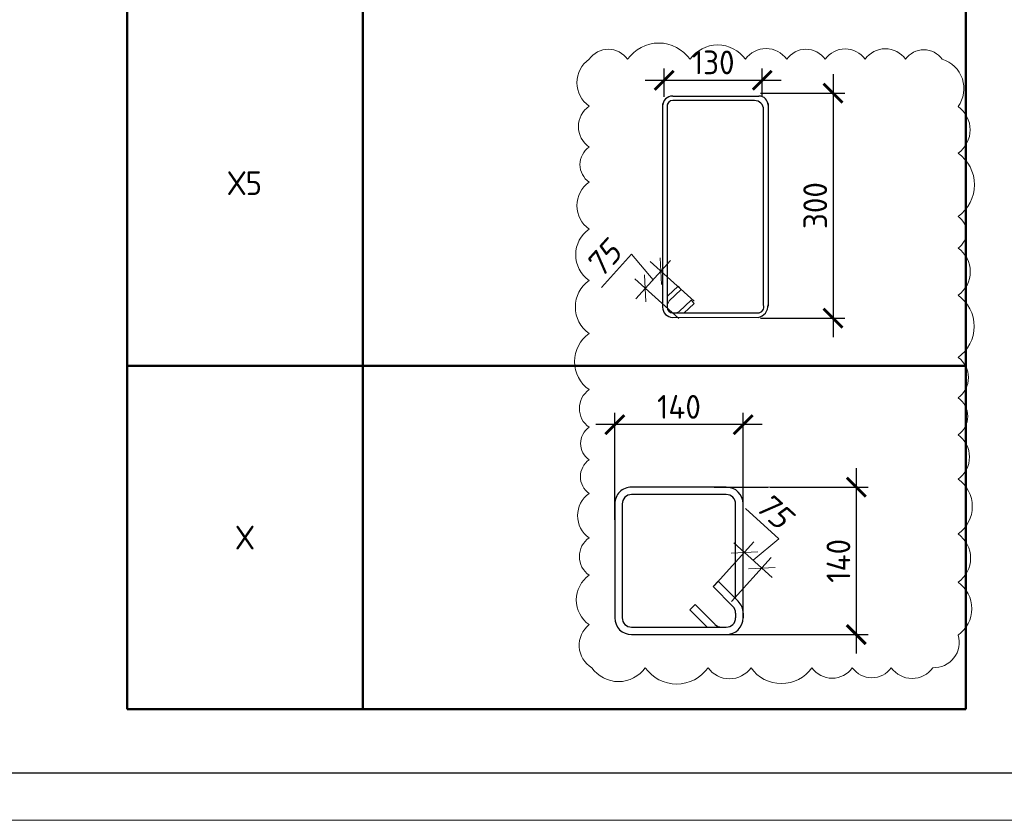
# Model space of a CAD drawing. Header units: millimetres. Extents: x -42044588 to 856694, y -806701 to 941911.
# Tile 174 of 256: x -52493 to -42125, y -403102 to -394669. Entities that reach past the tile are written whole.
import ezdxf

# ---------------------------------------------------------------- set-up
doc = ezdxf.new("R2010")
doc.units = ezdxf.units.MM
doc.linetypes.add('ACAD_ISO02W100', pattern=[15, 12, -3])
for name, color, linetype, lineweight in [('907Сл Осевые', 1, 'Continuous', 0), ('RAZMER', 100, 'Continuous', 15), ('Выноски', 20, 'Continuous', 20), ('РАЗМЕРЫ', 1, 'Continuous', 9), ('Текст', 7, 'Continuous', 25), ('ТОНКИЕ', 7, 'Continuous', 9)]:
    doc.layers.add(name, color=color, linetype=linetype, lineweight=lineweight)
doc.layers.add('пунктир', color=4, linetype='ACAD_ISO02W100')
doc.layers.add('ТОЛСТЫЕ_ОСНОВНЫЕ', color=6, linetype='Continuous')
doc.styles.add('GOST 2.304', font='CS_Gost2304.shx')
doc.styles.add('GOST-2.304_Type-B', font='GOST_Common.ttf')
doc.styles.add('ГОСТ', font='GOST_Common.ttf')
doc.styles.add('ГОСТ 2.304', font='GOST_Common.ttf')
doc.styles.add('Украинский', font='isocpeur.ttf', dxfattribs={"oblique": 12})
doc.dimstyles.new('10', dxfattribs={"dimscale": 0, "dimtxt": 250, "dimasz": 200, "dimexe": 150, "dimexo": 0, "dimgap": 60, "dimtad": 1, "dimdec": 0, "dimlfac": 0.1, "dimrnd": 1, "dimzin": 0, "dimdsep": 46, "dimtxsty": 'ГОСТ 2.304', "dimblk": 'OBLIQUE', "dimcen": 0.09, "dimdle": 150, "dimadec": 0, "dimazin": 0, "dimtfac": 1, "dimtdec": 0, "dimtmove": 1, "dimatfit": 2, "dimfxl": 0, "dimtzin": 0, "dimlwd": 0, "dimlwe": 0, "dimarcsym": 0})
doc.dimstyles.new('СПДС', dxfattribs={"dimscale": 100, "dimtxt": 2.5, "dimasz": 2, "dimexe": 1.25, "dimexo": 0, "dimtad": 1, "dimdec": 0, "dimrnd": 5, "dimtxsty": 'GOST-2.304_Type-B', "dimblk": 'ARCHTICK', "dimcen": 2.5, "dimdle": 2, "dimclrd": 1, "dimclre": 1, "dimclrt": 1, "dimadec": 0, "dimazin": 2, "dimtfac": 0.75, "dimtdec": 0, "dimtmove": 1, "dimatfit": 3, "dimfxl": 0, "dimtolj": 1, "dimarcsym": 0})

# ---------------------------------------------------------------- blocks, each defined once
blk = doc.blocks.new('A$Cd09756da')
at = {"layer": 'Текст', "color": 7, "attachment_point": 1, "style": 'ГОСТ'}
for s, width, heights, insert, char_height in [('\\pi594.35517;{\\fTimes New Roman|b0|i0|c204|p18;\\C256;Строительство жилого комплекса со  встроенными помещениями \\P\\pi1441.86779;общественного-делового, коммерческого назначения и \\P\\pi41.3631;поликлиническим учреждением по адресу: г. Чита, ул. 1-я Коллективная}', 11543.07, [0], (-11741, 4333), 250), ('\\pi389.01406;{\\fTimes New Roman|b0|i0|c204|p18;\\C256;«Жилой дом со встроенными помещениями \\P\\pi641.91601;общественно-делового и коммерческого \\P\\pi302.06381;назначения на первом этаже здания», поз. 3.1\\P}', 7000, [1500], (-12014, 2803), 225)]:
    blk.add_mtext_dynamic_manual_height_columns(s, width=width, gutter_width=12.5, heights=heights, dxfattribs=dict(at, insert=insert, char_height=char_height))
blk = doc.blocks.new('*U6686')
at = {"layer": 'ТОЛСТЫЕ_ОСНОВНЫЕ', "color": 6}
blk.add_lwpolyline([(20, 5), (886, 5), (886, 415), (20, 415)], close=True, dxfattribs=at)
at = {"layer": 'ТОНКИЕ'}
blk.add_lwpolyline([(0, 0), (891, 0), (891, 420), (0, 420)], close=True, dxfattribs=at)
blk = doc.blocks.new('_Oblique')
at = {"layer": 'пунктир', "color": 0, "lineweight": -2}
blk.add_line((-0.5, -0.5), (0.5, 0.5), dxfattribs=at)
blk = doc.blocks.new('*D6442')
at = {"layer": 'DEFPOINTS', "color": 0, "transparency": 16777216}
for p in [(-45906, -397499), (-45390, -397635), (-45554, -397817)]:
    blk.add_point(p, dxfattribs=at)
at = {"layer": 'РАЗМЕРЫ', "color": 0, "lineweight": 0, "transparency": 16777216}
for p, q in [((-46051, -397138), (-46368, -397489)), ((-45824, -397408), (-46051, -397138)), ((-45641, -397206), (-46007, -397610)), ((-45390, -397635), (-45853, -397217)), ((-45554, -397817), (-46017, -397398))]:
    blk.add_line(p, q, dxfattribs=at)
at = {"layer": 'РАЗМЕРЫ', "color": 0, "lineweight": 0, "transparency": 16777216, "xscale": 200, "yscale": 200, "zscale": 200}
for p, rotation in [((-45742, -397317), 47.8990282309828), ((-45906, -397499), 227.8990282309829)]:
    blk.add_blockref('_Oblique', p, dxfattribs=dict(at, rotation=rotation))
at = {"layer": 'РАЗМЕРЫ', "color": 0, "transparency": 16777216, "insert": (-46347, -397190), "char_height": 250, "attachment_point": 5, "rotation": 47.899, "style": 'Украинский', "bg_fill": 3, "box_fill_scale": 1.1, "bg_fill_color": 256, "bg_fill_true_color": 13158600, "bg_fill_transparency": 0}
blk.add_mtext('75', dxfattribs=at)
blk = doc.blocks.new('_ArchTick')
at = {"color": 0, "linetype": 'ByBlock', "const_width": 0.15}
blk.add_lwpolyline([(-0.5, -0.5), (0.5, 0.5)], dxfattribs=at)
blk = doc.blocks.new('*D6434')
at = {"layer": '907Сл Осевые', "color": 1, "lineweight": -2, "transparency": 16777216}
for p, q in [((-43929, -395242), (-43929, -398012)), ((-44694, -395442), (-43804, -395442)), ((-44694, -397812), (-43804, -397812))]:
    blk.add_line(p, q, dxfattribs=at)
at = {"layer": 'DEFPOINTS', "color": 0, "transparency": 16777216}
for p in [(-44694, -395442), (-44694, -397812), (-43929, -397812)]:
    blk.add_point(p, dxfattribs=at)
at = {"layer": '907Сл Осевые', "color": 1, "lineweight": -2, "transparency": 16777216, "xscale": 200, "yscale": 200, "zscale": 200}
for p, rotation in [((-43929, -395442), 90), ((-43929, -397812), 270)]:
    blk.add_blockref('_ArchTick', p, dxfattribs=dict(at, rotation=rotation))
at = {"layer": '907Сл Осевые', "color": 1, "lineweight": 0, "transparency": 16777216, "insert": (-44116, -396627), "char_height": 250, "attachment_point": 5, "rotation": 90, "style": 'GOST-2.304_Type-B'}
blk.add_mtext('\\A1;300', dxfattribs=at)
blk = doc.blocks.new('*D6435')
at = {"layer": '907Сл Осевые', "color": 1, "lineweight": -2, "transparency": 16777216}
for p, q in [((-45707, -395480), (-45707, -395182)), ((-44674, -395480), (-44674, -395182)), ((-45907, -395307), (-44474, -395307))]:
    blk.add_line(p, q, dxfattribs=at)
at = {"layer": 'DEFPOINTS', "color": 0, "transparency": 16777216}
for p in [(-44674, -395307), (-45707, -395480), (-44674, -395480)]:
    blk.add_point(p, dxfattribs=at)
at = {"layer": '907Сл Осевые', "color": 1, "lineweight": -2, "transparency": 16777216, "xscale": 200, "yscale": 200, "zscale": 200, "rotation": 180}
blk.add_blockref('_ArchTick', (-45707, -395307), dxfattribs=at)
at = {"layer": '907Сл Осевые', "color": 1, "lineweight": -2, "transparency": 16777216, "xscale": 200, "yscale": 200, "zscale": 200}
blk.add_blockref('_ArchTick', (-44674, -395307), dxfattribs=at)
at = {"layer": '907Сл Осевые', "color": 1, "lineweight": 0, "transparency": 16777216, "insert": (-45191, -395119), "char_height": 250, "attachment_point": 5, "style": 'GOST-2.304_Type-B'}
blk.add_mtext('\\A1;130', dxfattribs=at)
blk = doc.blocks.new('*T6433')
at = {"layer": 'Выноски', "color": 0, "linetype": 'ByBlock', "lineweight": 50, "transparency": 16777216}
for p, q in [((0, 0), (8834, 0)), ((0, 0), (0, -21955)), ((2484, 0), (2484, -21955)), ((8834, 0), (8834, -21955)), ((0, -4726), (8834, -4726)), ((0, -8877), (8834, -8877)), ((0, -14489), (8834, -14489)), ((0, -18336), (8834, -18336)), ((0, -21955), (8834, -21955))]:
    blk.add_line(p, q, dxfattribs=at)
at = {"layer": 'Выноски', "color": 0, "transparency": 16777216, "char_height": 250, "width": 2183.67, "attachment_point": 5, "style": 'GOST-2.304_Type-B'}
for s, insert in [('Х1', (1242, -2363)), ('Х2', (1242, -6802)), ('Х4', (1242, -11683)), ('Х5', (1242, -16413)), ('Х', (1242, -20146))]:
    blk.add_mtext(s, dxfattribs=dict(at, insert=insert))
blk = doc.blocks.new('*U1987')
at = {"color": 0, "linetype": 'ByBlock', "lineweight": -2}
for p, q in [((111.1, 149.6), (10, 149.6)), ((111.1, 141.6), (10, 141.6)), ((43.3, 117.4), (22.1, 138.6)), ((30.5, 141.6), (48.9, 123.1)), ((-8, 131.6), (-8, 10)), ((-8, 126.6), (-8, 131.6)), ((0, 126.6), (0, 131.6)), ((121.1, 10), (121.1, 131.6)), ((129.1, 10), (129.1, 131.6)), ((2.9, 119.5), (24.1, 98.3)), ((48.9, 123.1), (43.3, 117.4)), ((18.5, 92.6), (-2.7, 113.8)), ((0, 111.1), (0, 10)), ((24.1, 98.3), (18.5, 92.6)), ((10, 0), (111.1, 0)), ((10, -8), (111.1, -8))]:
    blk.add_line(p, q, dxfattribs=at)
for centre, radius, start, end in [((10, 131.6), 18, 90, 180), ((111.1, 131.6), 18, 0, 90), ((10, 131.6), 10, 90, 180), ((15, 131.6), 10, 45, 90), ((111.1, 131.6), 10, 0, 90), ((10, 126.6), 18, 180, 225), ((10, 126.6), 10, 180, 225), ((10, 10), 18, 180, 270), ((10, 10), 10, 180, 270), ((111.1, 10), 10, 270, 0), ((111.1, 10), 18, 270, 0)]:
    blk.add_arc(centre, radius, start, end, dxfattribs=at)
at = {"style": 'GOST 2.304', "oblique": 15, "flags": 9}
for tag, p in [('ДИАМЕТР', (-52.8, -63)), ('ПОЗИЦИЯ', (-52.3, -58)), ('КЛАСС', (-53, -68.7)), ('ДЛИНА', (-52.5, -73.8)), ('МАССА', (-52.3, -78.3))]:
    blk.add_attdef(tag, p, '', height=2.5, dxfattribs=at)
blk = doc.blocks.new('*D6436')
at = {"layer": 'DEFPOINTS', "color": 0, "transparency": 16777216}
for p in [(-46227, -398934), (-46227, -399936), (-44876, -399905)]:
    blk.add_point(p, dxfattribs=at)
at = {"layer": 'РАЗМЕРЫ', "color": 1, "lineweight": -2, "transparency": 16777216}
for p, q in [((-46227, -399936), (-46227, -398809)), ((-44876, -399905), (-44876, -398809)), ((-44676, -398934), (-46427, -398934))]:
    blk.add_line(p, q, dxfattribs=at)
at = {"layer": 'РАЗМЕРЫ', "color": 1, "lineweight": -2, "transparency": 16777216, "xscale": 200, "yscale": 200, "zscale": 200, "rotation": 180}
blk.add_blockref('_ArchTick', (-46227, -398934), dxfattribs=at)
at = {"layer": 'РАЗМЕРЫ', "color": 1, "lineweight": -2, "transparency": 16777216, "xscale": 200, "yscale": 200, "zscale": 200}
blk.add_blockref('_ArchTick', (-44876, -398934), dxfattribs=at)
at = {"layer": 'РАЗМЕРЫ', "color": 1, "lineweight": 0, "transparency": 16777216, "insert": (-45551, -398747), "char_height": 250, "attachment_point": 5, "style": 'GOST-2.304_Type-B'}
blk.add_mtext('\\A1;140', dxfattribs=at)
blk = doc.blocks.new('*D6437')
at = {"layer": 'DEFPOINTS', "color": 0, "transparency": 16777216}
for p in [(-45180, -399592), (-45204, -401146), (-43684, -401146)]:
    blk.add_point(p, dxfattribs=at)
at = {"layer": 'РАЗМЕРЫ', "color": 1, "lineweight": -2, "transparency": 16777216}
for p, q in [((-43684, -399392), (-43684, -401346)), ((-45180, -399592), (-43559, -399592)), ((-45204, -401146), (-43559, -401146))]:
    blk.add_line(p, q, dxfattribs=at)
at = {"layer": 'РАЗМЕРЫ', "color": 1, "lineweight": -2, "transparency": 16777216, "xscale": 200, "yscale": 200, "zscale": 200}
for p, rotation in [((-43684, -399592), 90), ((-43684, -401146), 270)]:
    blk.add_blockref('_ArchTick', p, dxfattribs=dict(at, rotation=rotation))
at = {"layer": 'РАЗМЕРЫ', "color": 1, "lineweight": 0, "transparency": 16777216, "insert": (-43872, -400369), "char_height": 250, "attachment_point": 5, "rotation": 90, "style": 'GOST-2.304_Type-B'}
blk.add_mtext('\\A1;140', dxfattribs=at)
blk = doc.blocks.new('*D6803')
at = {"layer": 'DEFPOINTS', "color": 0, "transparency": 16777216}
for p in [(-44861, -400281), (-45179, -400633), (-44997, -400797)]:
    blk.add_point(p, dxfattribs=at)
at = {"layer": 'РАЗМЕРЫ', "color": 0, "lineweight": 0, "transparency": 16777216}
for p, q in [((-44500, -400136), (-44851, -399819)), ((-45179, -400633), (-44761, -400170)), ((-44568, -400546), (-44972, -400180)), ((-44770, -400363), (-44500, -400136)), ((-44997, -400797), (-44579, -400334))]:
    blk.add_line(p, q, dxfattribs=at)
at = {"layer": 'РАЗМЕРЫ', "color": 0, "lineweight": 0, "transparency": 16777216, "xscale": 200, "yscale": 200, "zscale": 200}
for p, rotation in [((-44861, -400281), 137.8990282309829), ((-44679, -400445), 317.8990282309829)]:
    blk.add_blockref('_Oblique', p, dxfattribs=dict(at, rotation=rotation))
at = {"layer": 'РАЗМЕРЫ', "color": 0, "transparency": 16777216, "insert": (-44552, -399840), "char_height": 250, "attachment_point": 5, "rotation": 317.899, "style": 'Украинский', "bg_fill": 3, "box_fill_scale": 1.1, "bg_fill_color": 256, "bg_fill_true_color": 13158600, "bg_fill_transparency": 0}
blk.add_mtext('75', dxfattribs=at)

msp = doc.modelspace()

# ---------------------------------------------------------------- linework, layer by layer
at = {"layer": 'RAZMER', "lineweight": 30}
for p, q in [((-45617.13, -395472.862), (-44709.341, -395472.862)), ((-44756.204, -395520.382), (-45617.13, -395520.382)), ((-44660.204, -397674.051), (-44660.204, -395601.48)), ((-44613.341, -395552.405), (-44612.684, -397684.829))]:
    msp.add_line(p, q, dxfattribs=at)
for points in [[(-45724.018, -395551.892), (-45724.018, -397697.771)], [(-45676.498, -395561.085), (-45676.498, -397697.771)], [(-45617.098, -397757.171), (-44713.776, -397756.64)], [(-45617.098, -397804.691), (-44710.922, -397803.271)]]:
    msp.add_lwpolyline(points, dxfattribs=at)
at = {"layer": 'RAZMER'}
for points in [[(-45668.708, -397579.15), (-45561.153, -397477.258), (-45528.472, -397511.755), (-45654.886, -397631.628), (-45669.971, -397660.453)], [(-45498.533, -397758.783), (-45390.978, -397656.89), (-45423.659, -397622.393), (-45550.352, -397742.284), (-45580.246, -397756.574)]]:
    msp.add_lwpolyline(points, dxfattribs=at)
at = {"layer": 'RAZMER', "lineweight": 30}
for centre, radius, start, end in [((-45617.098, -395579.782), 106.92, 90, 180), ((-45617.098, -395579.782), 59.4, 90, 180), ((-44756.204, -395616.382), 96, 0, 90), ((-44709.341, -395568.862), 96, 0, 90), ((-45617.098, -397697.771), 106.92, 180, 270), ((-45617.098, -397697.771), 59.4, 180, 270), ((-44721.941, -397692.624), 64.595, 272.1782659, 16.7463785), ((-44742.182, -397677.335), 129.659, 280.8929377, 1.4687081)]:
    msp.add_arc(centre, radius, start, end, dxfattribs=at)

# ---------------------------------------------------------------- block references
at = {"xscale": 100, "yscale": 100, "zscale": 100}
msp.add_blockref('*U6686', (-111469.481, -403102.06), dxfattribs=at)
at = {"lineweight": 50, "ltscale": 100}
msp.add_blockref('A$Cd09756da', (-114599.263, -402700.052), dxfattribs=at)
at = {"lineweight": 30, "xscale": 9.8604, "yscale": 9.8604, "zscale": 9.8604, "rotation": 180}
msp.add_blockref('*U1987', (-44954.563, -399670.958), dxfattribs=at)

# ---------------------------------------------------------------- texts
at = {"layer": 'Текст', "color": 7, "insert": (-126599.263, -401200.052), "char_height": 250, "attachment_point": 1, "style": 'ГОСТ'}
msp.add_mtext_dynamic_manual_height_columns('\\pi3500;\\P\\pi947.53788;Плита на отм. +36,900 (опалубка)', width=7000, gutter_width=12.5, heights=[1500], dxfattribs=at)

# ---------------------------------------------------------------- dimensions: what is measured, and where the dimension line sits
at = {"layer": '907Сл Осевые', "lineweight": 0}
dim = msp.add_linear_dim(base=(-44674.491, -395306.942), p1=(-45707.268, -395479.798), p2=(-44674.491, -395479.798), text='130', dimstyle='СПДС', dxfattribs=at)
dim.commit()
dim.dimension.update_dxf_attribs({"geometry": '*D6435', "text_midpoint": (-45190.879, -395119.442)})
dim = msp.add_linear_dim(base=(-43928.6, -397812.142), p1=(-44693.619, -395441.566), p2=(-44693.619, -397812.142), angle=90, text='300', dimstyle='СПДС', dxfattribs=at)
dim.commit()
dim.dimension.update_dxf_attribs({"geometry": '*D6434', "text_midpoint": (-44116.1, -396626.854)})
at = {"layer": 'РАЗМЕРЫ', "lineweight": 0}
dim = msp.add_linear_dim(base=(-46227.214, -398934.19), p1=(-44875.679, -399904.601), p2=(-46227.214, -399936.095), text='140', dimstyle='СПДС', override={"dimrnd": 5}, dxfattribs=at)
dim.commit()
dim.dimension.update_dxf_attribs({"geometry": '*D6436', "text_midpoint": (-45551.447, -398746.69)})
dim = msp.add_linear_dim(base=(-43684.175, -401145.841), p1=(-45179.826, -399592.075), p2=(-45203.835, -401145.841), angle=90, text='140', dimstyle='СПДС', override={"dimrnd": 5}, dxfattribs=at)
dim.commit()
dim.dimension.update_dxf_attribs({"geometry": '*D6437', "text_midpoint": (-43871.675, -400368.958)})

# ---------------------------------------------------------------- next in the draw order: dimensions: what is measured, and where the dimension line sits
at = {"layer": 'РАЗМЕРЫ'}
dim = msp.add_linear_dim(base=(-45906.032, -397499.04), p1=(-45390.135, -397635.04), p2=(-45554.373, -397816.799), angle=227.8990282, text='75', dimstyle='10', override={"dimscale": 1, "dimtxsty": 'Украинский', "dimtfill": 1}, dxfattribs=at)
dim.commit()
dim.dimension.update_dxf_attribs({"geometry": '*D6442', "text_midpoint": (-46091.244, -397182.715), "dimtype": 161})

# ---------------------------------------------------------------- next in the draw order: block references
msp.add_blockref('*T6433', (-51362.815, -379977.881))

# ---------------------------------------------------------------- next in the draw order: texts
at = {"layer": 'Выноски', "color": 240, "true_color": 0xed1f24, "insert": (-133759.024, -395935.828), "char_height": 250, "width": 18219.65973, "attachment_point": 1, "style": 'ГОСТ'}
msp.add_mtext('\\pi-500,l500;В выделенной области представлена замененная ( актуальная) версия. Содержание изменения см. в листе разрешения на внесение изменений{\\H1.025x; }', dxfattribs=at)

# ---------------------------------------------------------------- next in the draw order: dimensions: what is measured, and where the dimension line sits
at = {"layer": 'РАЗМЕРЫ'}
dim = msp.add_linear_dim(base=(-44861.13, -400280.97), p1=(-44997.13, -400796.867), p2=(-45178.889, -400632.63), angle=137.8990282, text='75', dimstyle='10', override={"dimscale": 1, "dimtxsty": 'Украинский', "dimtfill": 1}, dxfattribs=at)
dim.commit()
dim.dimension.update_dxf_attribs({"geometry": '*D6803', "text_midpoint": (-44544.805, -400095.758), "dimtype": 161})

# ---------------------------------------------------------------- next in the draw order: linework, layer by layer
at = {"layer": '907Сл Осевые', "color": 240, "true_color": 0xed1f24}
msp.add_lwpolyline([(-46497.131, -395086.167, 0.52056705), (-46497.131, -395579.519, 0.52056705), (-46497.131, -396009.962, 0.52056705), (-46497.131, -396380.009, 0.52056705), (-46497.131, -396873.778, 0.52056705), (-46497.131, -397416.692, 0.52056705), (-46497.131, -397974.245, 0.52056705), (-46497.131, -398565.897, 0.52056705), (-46497.131, -398961.702, 0.52056705), (-46497.131, -399304.354, 0.52056705), (-46497.131, -399659.304, 0.52056705), (-46497.131, -400126.278, 0.52056705), (-46497.131, -400521.208, 0.52056705), (-46497.131, -401041.243, 0.52056705), (-46468.802, -401494.364, 0.52056705), (-45906.041, -401494.364, 0.52056705), (-45244.45, -401494.364, 0.52056705), (-44792.502, -401494.364, 0.52056705), (-44150.677, -401494.364, 0.52056705), (-43725.686, -401494.364, 0.52056705), (-43315.538, -401494.364, 0.52056705), (-42877.455, -401494.364, 0.52056705), (-42612.627, -401150.867, 0.52056705), (-42612.627, -400594.83, 0.52056705), (-42612.627, -400085.466, 0.52056705), (-42612.627, -399507.323, 0.52056705), (-42612.627, -399043.065, 0.52056705), (-42612.627, -398650.719, 0.52056705), (-42612.627, -398226.624, 0.52056705), (-42612.627, -397571.86, 0.52056705), (-42612.627, -397075.273, 0.52056705), (-42612.627, -396740.301, 0.52056705), (-42612.627, -396074.744, 0.52056705), (-42612.627, -395583.518, 0.52056705), (-42779.959, -395086.167, 0.52056705), (-43164.797, -395086.167, 0.52056705), (-43591.904, -395086.167, 0.52056705), (-44010.964, -395086.167, 0.52056705), (-44416.697, -395086.167, 0.52056705), (-44851.627, -395086.167, 0.52056705), (-45434.306, -395086.167, 0.52056705), (-46092.153, -395086.167, 0.52056705)], format="xyb", close=True, dxfattribs=at)

doc.saveas('drawing.dxf')
